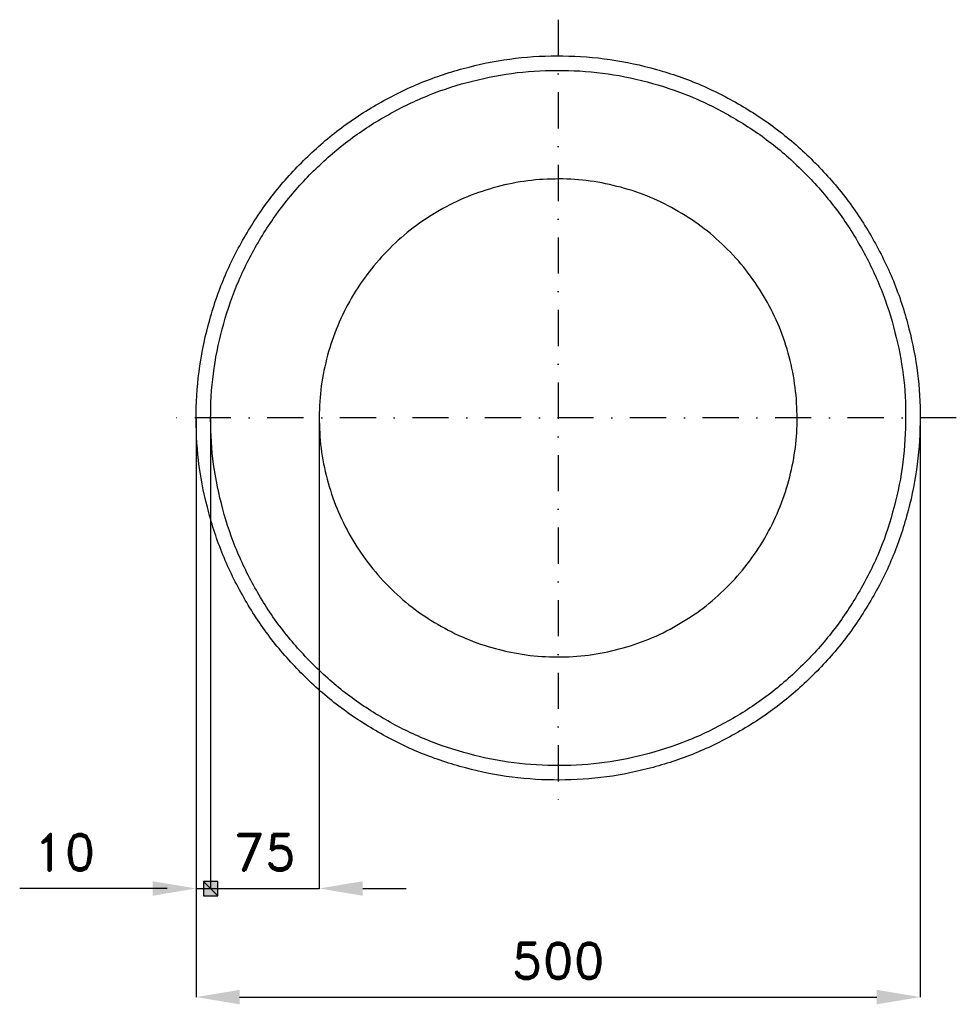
# Model space of a CAD drawing. Header units: millimetres. Extents: x -372 to 275, y -405 to 275.
import ezdxf

# ---------------------------------------------------------------- set-up
doc = ezdxf.new("R2010")
doc.units = ezdxf.units.MM
doc.header["$LTSCALE"] = 5
doc.linetypes.add('ČERCHOVANÁX2', pattern=[2, 1, -0.5, 0, -0.5])
doc.layers.add('Kóty', color=2, linetype='Continuous')
doc.layers.add('Značka', color=7, linetype='Continuous')
doc.styles.get("Standard").update_dxf_attribs({"font": 'romand.shx', "height": 25})
doc.dimstyles.get("Standard").update_dxf_attribs({"dimtxt": 25, "dimasz": 30, "dimexe": 0.18, "dimexo": 0.0625, "dimgap": 12.5, "dimtad": 1, "dimdec": 0, "dimzin": 0, "dimdsep": 46, "dimtxsty": 'Standard', "dimcen": 0.09, "dimadec": 0, "dimazin": 0, "dimtfac": 1, "dimtdec": 0, "dimtofl": 0, "dimtmove": 0, "dimatfit": 3, "dimfxl": 1, "dimtolj": 1, "dimtzin": 0, "dimarcsym": 0})

# ---------------------------------------------------------------- blocks, each defined once
blk = doc.blocks.new('*D1')
at = {"layer": 'Defpoints', "color": 0, "transparency": 16777216}
for p in [(250, 0), (-250.02, -2.77), (250, -399.9)]:
    blk.add_point(p, dxfattribs=at)
at = {"layer": 'Kóty', "color": 0, "lineweight": -2, "transparency": 16777216}
for p, q in [((-250.02, -2.83), (-250.02, -400.08)), ((250, -0.06), (250, -400.08)), ((-220.02, -399.9), (220, -399.9))]:
    blk.add_line(p, q, dxfattribs=at)
at = {"layer": 'Kóty', "color": 0, "transparency": 16777216}
for points in [[(-220.02, -394.9), (-220.02, -404.9), (-250.02, -399.9)], [(220, -394.9), (220, -404.9), (250, -399.9)]]:
    blk.add_solid(points, dxfattribs=at)
at = {"layer": 'Kóty', "color": 0, "transparency": 16777216, "insert": (-0.01, -374.9), "char_height": 25, "attachment_point": 5}
blk.add_mtext('\\A1;500', dxfattribs=at)

msp = doc.modelspace()

# ---------------------------------------------------------------- hatches: boundary and pattern name
at = {"layer": 'Kóty'}
h = msp.add_hatch(color=256, dxfattribs=at)
h.dxf.hatch_style = 1
h.paths.add_polyline_path([(-245.02, -330.08), (-235.02, -330.08), (-235.02, -320.08), (-245.02, -320.08)])

# ---------------------------------------------------------------- linework, layer by layer
for p, q in [((-250.02, -0.06), (-250.02, -325.08)), ((-240.02, -0.06), (-240.02, -325.08)), ((-240.02, -0.12), (-240.02, -325.08)), ((-165.02, -0.06), (-165.02, -325.08)), ((-280.02, -324.9), (-371.93, -324.9)), ((-270.02, -324.9), (-300.02, -324.9)), ((-135.02, -324.9), (-105.02, -324.9))]:
    msp.add_line(p, q, dxfattribs=at)
for points in [[(-250.02, -324.9), (-165.02, -324.9)], [(-245.02, -320.08), (-235.02, -330.08)]]:
    msp.add_lwpolyline(points, dxfattribs=at)
msp.add_lwpolyline([(-245.02, -330.08), (-235.02, -330.08), (-235.02, -320.08), (-245.02, -320.08)], close=True, dxfattribs=at)
for points in [[(-280.02, -319.9), (-280.02, -329.9), (-250.02, -324.9)], [(-135.02, -319.9), (-135.02, -329.9), (-165.02, -324.9)]]:
    msp.add_solid(points, dxfattribs=at)
at = {"layer": 'Značka', "color": 6, "linetype": 'ČERCHOVANÁX2', "lineweight": 25, "ltscale": 5}
for p, q in [((0, 275), (0, -275)), ((275, 0), (-275, 0))]:
    msp.add_line(p, q, dxfattribs=at)
at = {"layer": 'Značka', "color": 5}
msp.add_lwpolyline([(250, 0, -0.001717), (249.99, -1.64, -0.001644), (249.98, -3.27, -0.032167), (247.49, -35.86, -0.035721), (240.61, -67.86, -0.036666), (229.88, -98.76, -0.034763), (214.85, -127.82, -0.034036), (196.4, -154.84, -0.034445), (174.45, -179.08, -0.034554), (149.65, -200.4, -0.034434), (122.16, -218.12, -0.034377), (92.68, -232.3, -0.034418), (61.54, -242.31, -0.034422), (29.4, -248.37, -0.034425), (-3.27, -249.98, -0.03441), (-35.89, -247.52, -0.034416), (-67.86, -240.61, -0.03441), (-98.73, -229.8, -0.034419), (-127.82, -214.85, -0.034411), (-154.84, -196.41, -0.034419), (-179.08, -174.45, -0.034409), (-200.4, -149.65, -0.034422), (-218.12, -122.16, -0.034414), (-232.3, -92.68, -0.03442), (-242.31, -61.54, -0.034421), (-248.37, -29.4, -0.034419), (-249.98, 3.27, -0.034413), (-247.52, 35.89, -0.034417), (-240.61, 67.86, -0.034412), (-229.8, 98.73, -0.034423), (-214.85, 127.82, -0.034412), (-196.41, 154.84, -0.034406), (-174.45, 179.08, -0.034411), (-149.65, 200.4, -0.034406), (-122.16, 218.12, -0.034409), (-92.68, 232.3, -0.034404), (-61.54, 242.31, -0.034435), (-29.4, 248.37, -0.034411), (3.27, 249.98, -0.03441), (35.89, 247.52, -0.034416), (67.86, 240.61, -0.034411), (98.73, 229.8, -0.034425), (127.82, 214.85, -0.034425), (154.84, 196.41, -0.034403), (179.08, 174.45, -0.034417), (200.4, 149.64, -0.034489), (218.12, 122.16, -0.034422), (232.29, 92.69, -0.034078), (242.31, 61.54, -0.032788), (248.22, 30.99, -0.034264), (250, 0)], format="xyb", dxfattribs=at)
at = {"layer": 'Značka', "color": 1}
for points in [[(240, 0, -0.001633), (239.99, -1.57, -0.001635), (239.98, -3.14, -0.032161), (237.59, -34.43, -0.035726), (230.99, -65.15, -0.036664), (220.68, -94.81, -0.034758), (206.26, -122.71, -0.03404), (188.55, -148.65, -0.034443), (167.47, -171.91, -0.034569), (143.66, -192.39, -0.034428), (117.27, -209.4, -0.034381), (88.97, -223.01, -0.034417), (59.08, -232.62, -0.034417), (28.22, -238.44, -0.034412), (-3.14, -239.98, -0.034424), (-34.45, -237.62, -0.03442), (-65.15, -230.99, -0.034422), (-94.78, -220.6, -0.034419), (-122.71, -206.26, -0.034437), (-148.65, -188.56, -0.034425), (-171.91, -167.47, -0.03443), (-192.38, -143.66, -0.034428), (-209.4, -117.27, -0.034422), (-223.01, -88.97, -0.034421), (-232.62, -59.08, -0.034415), (-238.44, -28.22, -0.034412), (-239.98, 3.14, -0.034411), (-237.62, 34.45, -0.03442), (-230.99, 65.15, -0.034415), (-220.6, 94.78, -0.03441), (-206.26, 122.71, -0.034418), (-188.56, 148.65, -0.034413), (-167.47, 171.91, -0.03442), (-143.66, 192.38, -0.034425), (-117.27, 209.4, -0.034426), (-88.97, 223.01, -0.034414), (-59.08, 232.62, -0.03443), (-28.22, 238.44, -0.034428), (3.14, 239.98, -0.034424), (34.45, 237.62, -0.034418), (65.15, 230.99, -0.034422), (94.78, 220.6, -0.034423), (122.71, 206.26, -0.034413), (148.65, 188.56, -0.034397), (171.91, 167.47, -0.034405), (192.39, 143.66, -0.03448), (209.4, 117.27, -0.034419), (223, 88.98, -0.034081), (232.62, 59.08, -0.032792), (238.29, 29.75, -0.03426), (240, 0)], [(165, 0), (165, 1.08), (164.99, 2.16, 0.032168), (163.34, 23.67, 0.035728), (158.81, 44.79, 0.036671), (151.72, 65.18, 0.034751), (141.8, 84.36, 0.034044), (129.63, 102.19, 0.034444), (115.14, 118.19, 0.034574), (98.77, 132.27, 0.034433), (80.62, 143.96, 0.034372), (61.17, 153.32, 0.034413), (40.62, 159.92, 0.034419), (19.4, 163.93, 0.034426), (-2.16, 164.99, 0.03444), (-23.69, 163.36, 0.03441), (-44.79, 158.81, 0.034427), (-65.16, 151.67, 0.034403), (-84.36, 141.8, 0.034408), (-102.19, 129.63, 0.034404), (-118.19, 115.14, 0.034408), (-132.26, 98.77, 0.03441), (-143.96, 80.62, 0.034428), (-153.32, 61.17, 0.03441), (-159.92, 40.62, 0.03442), (-163.93, 19.4, 0.034417), (-164.99, -2.16, 0.034411), (-163.36, -23.69, 0.034423), (-158.81, -44.79, 0.03442), (-151.67, -65.16, 0.034418), (-141.8, -84.36, 0.034423), (-129.63, -102.19, 0.034424), (-115.14, -118.19, 0.034424), (-98.77, -132.26, 0.034411), (-80.62, -143.96, 0.03441), (-61.17, -153.32, 0.034388), (-40.62, -159.92, 0.034393), (-19.4, -163.93, 0.034404), (2.16, -164.99, 0.03444), (23.69, -163.36, 0.034409), (44.79, -158.81, 0.034384), (65.16, -151.67, 0.034408), (84.36, -141.8, 0.034395), (102.19, -129.63, 0.034401), (118.19, -115.14, 0.034423), (132.27, -98.76, 0.034487), (143.96, -80.62, 0.034412), (153.31, -61.17, 0.034075), (159.92, -40.62, 0.032793), (163.83, -20.45, 0.034261), (165, 0)]]:
    msp.add_lwpolyline(points, format="xyb", dxfattribs=at)

# ---------------------------------------------------------------- texts
at = {"layer": 'Kóty', "char_height": 25, "attachment_point": 5}
for s, insert in [('\\A1;10', (-340.97, -299.9)), ('\\A1;75', (-202.52, -299.9))]:
    msp.add_mtext(s, dxfattribs=dict(at, insert=insert))

# ---------------------------------------------------------------- dimensions: what is measured, and where the dimension line sits
at = {"layer": 'Kóty'}
dim = msp.add_linear_dim(base=(250, -399.9), p1=(-250.02, -2.77), p2=(250, 0), dimstyle='Standard', dxfattribs=at)
dim.commit()
dim.dimension.update_dxf_attribs({"geometry": '*D1', "text_midpoint": (-0.01, -374.9)})

doc.saveas('drawing.dxf')
